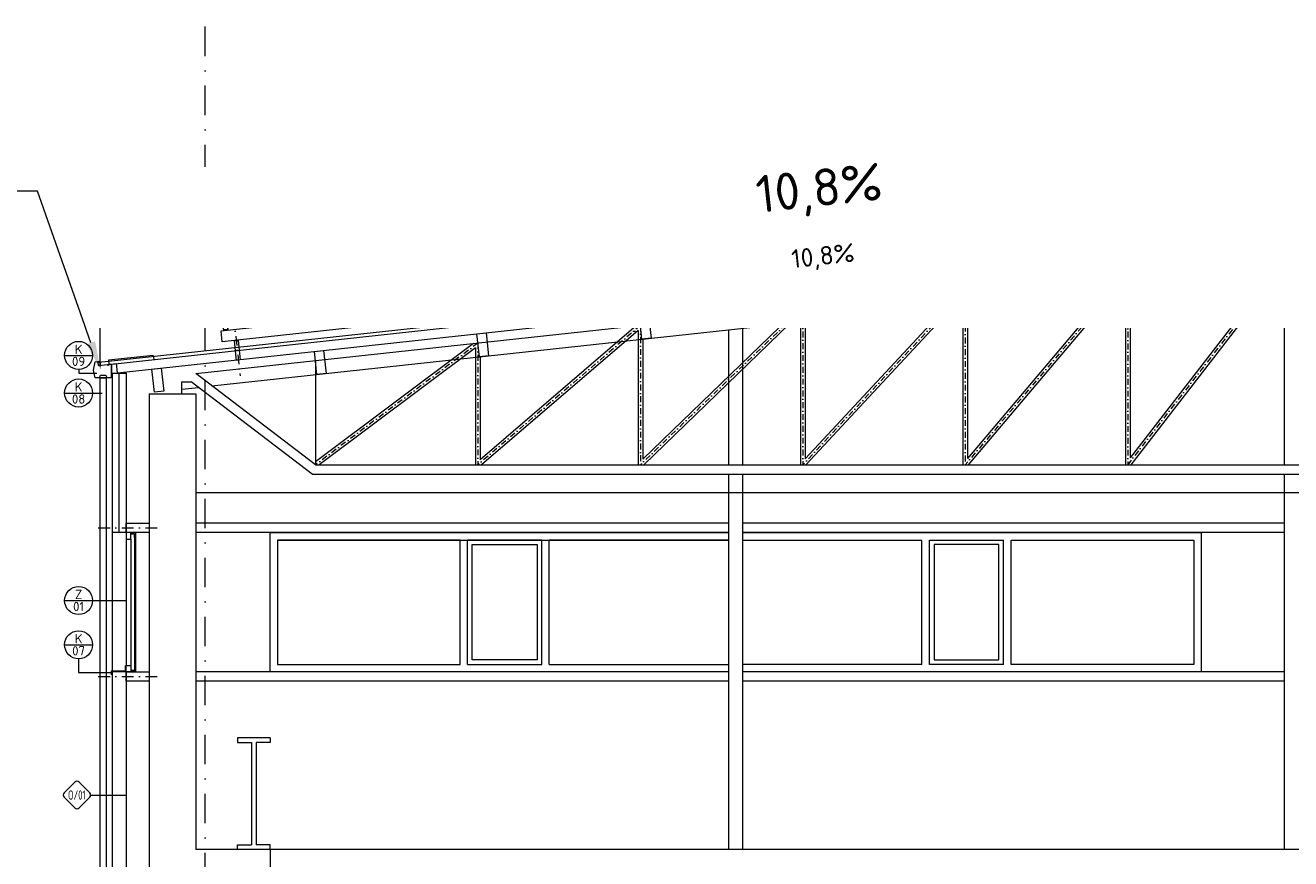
# Model space of a CAD drawing. Header units: millimetres. Extents: x -15830 to 4680139, y -28864 to 2281735.
# Tile 15 of 256: x 124376 to 138006, y 57408 to 66378. Entities that reach past the tile are written whole.
import ezdxf
from ezdxf import colors
from ezdxf.entities.mleader import LeaderData, LeaderLine
from ezdxf.enums import TextEntityAlignment as Align
from ezdxf.math import Vec2, Vec3

# ---------------------------------------------------------------- set-up
doc = ezdxf.new("R2010")
doc.units = ezdxf.units.MM
doc.linetypes.add('CENTERX2', pattern=[101.6, 63.5, -12.7, 12.7, -12.7])
doc.linetypes.add('DASHDOT', pattern=[25.4, 12.7, -6.35, 0, -6.35])
for name, color, linetype, lineweight in [('A99_FVE_řez', 6, 'Continuous', 5), ('A99_N_kce-pohl', 1, 'Continuous', 9), ('A99_N_kce-rez-sil', 6, 'Continuous', 18), ('A99_N_kce-rez-ten', 4, 'Continuous', 9), ('A99_N_koty-100', 160, 'Continuous', 9), ('A99_N_koty-200-vysk', 6, 'Continuous', 9), ('A99_N_sraf', 252, 'Continuous', 0), ('A99_N_txt-popis-50', 240, 'Continuous', 9), ('A99_N_txt-popis-50 @ 200', 240, 'Continuous', 9), ('A99_N_txt-popis-50 @ 50', 240, 'Continuous', 9), ('A99_N_znaceni 50', 5, 'Continuous', 5), ('A99_S_kce-pohl', 7, 'Continuous', 5), ('A99_S_kce-rez-sil', 7, 'Continuous', 15), ('A99_S_osy', 1, 'CENTERX2', 5)]:
    doc.layers.add(name, color=color, linetype=linetype, lineweight=lineweight)
doc.styles.add('A99_popis', font='isocpeur.ttf')
doc.styles.add('ad_popis 100', font='isocpeur.ttf', dxfattribs={"height": 200})
doc.linetypes.add('IZOLACE', pattern='A,0.00254,-2.54,[134,ltypeshp.shx,S=2.54,R=0,X=-2.54,Y=0],-5.08,[134,ltypeshp.shx,S=2.54,R=180,X=2.54,Y=0],-2.54', length=10.16254)

# ---------------------------------------------------------------- blocks, each defined once
blk = doc.blocks.new('*U59')
at = {"color": 0}
for p, q in [((-0.72, 4.14), (-4.15, 0.71)), ((4.14, 0.71), (0.71, 4.14)), ((-4.15, -0.72), (-0.72, -4.15)), ((0.71, -4.15), (4.14, -0.72)), ((4.44, 0), (15.9, 0))]:
    blk.add_line(p, q, dxfattribs=at)
for centre, start, end in [((0, 3.42), 45, 135), ((-3.43, 0), 135, 225), ((3.42, 0), 315, 45), ((0, -3.43), 225, 315)]:
    blk.add_arc(centre, 1.01, start, end, dxfattribs=at)
at = {"color": 0, "linetype": 'ByBlock', "style": 'A99_popis', "width": 0.953108}
blk.add_attdef('SKLADBA', text='', height=3, rotation=0.0103, dxfattribs=at).set_placement((-2.86, -1.51), (2.86, -1.5), align=Align.FIT)
blk = doc.blocks.new('*U25')
at = {"color": 0, "linetype": 'ByBlock'}
blk.add_line((-3.02, 0), (3.02, 0), dxfattribs=at)
blk.add_circle((0, 0), 3.02, dxfattribs=at)
at = {"color": 0, "linetype": 'ByBlock', "style": 'A99_popis'}
for tag, p in [('KATEGORIE', (0, 1.31)), ('PRVEK', (0, -1.3))]:
    blk.add_attdef(tag, text='', height=2, dxfattribs=at).set_placement(p, align=Align.MIDDLE_CENTER)
blk = doc.blocks.new('*U1031')
at = {"layer": 'A99_N_txt-popis-50 @ 50', "lineweight": 9}
ml = blk.add_multileader_mtext('Standard', dxfattribs=at)
ml.set_content('\\A1;{\\C256;odvodňovací systém \\Pbude součásti \\Pdodávky opláštění}', color=1, style='A99_popis')
ml.set_leader_properties(color=256, linetype='ByLayer', lineweight=-1)
ml.build(insert=Vec2(0, 0))
ml.multileader.update_dxf_attribs({"dogleg_length": 1, "arrow_head_size": 75, "scale": 50})
ctx = ml.context
ctx.base_point, ctx.scale, ctx.char_height, ctx.arrow_head_size, ctx.landing_gap_size, ctx.plane_origin = Vec3(123700, 63924), 50, 100, 75, 62.5, Vec3(117789, 60438)
notes = []
notes.append((ctx, [(1, (1, 1, 0), (125182, 63924), (-1, 0), 146, [(0, [(125182, 62678)], 0, [])])]))
ctx.mtext.insert, ctx.mtext.width, ctx.mtext.defined_height, ctx.mtext.flow_direction = Vec3(123763, 63989), 1255, 15.9, 5
ctx.mtext.has_bg_fill, ctx.mtext.bg_color, ctx.mtext.bg_scale_factor, ctx.mtext.bg_transparency, ctx.mtext.use_window_bg_color = 1, -1073741824, 1, 0, 1
for ctx, leaders in notes:
    for number, flags, end, landing, length, lines in leaders:
        leader = LeaderData()
        leader.index, (leader.has_last_leader_line, leader.has_dogleg_vector, leader.attachment_direction) = number, flags
        leader.last_leader_point, leader.dogleg_vector, leader.dogleg_length = Vec3(end), Vec3(landing), length
        for number, points, colour, breaks in lines:
            line = LeaderLine()
            line.index, line.vertices, line.color, line.breaks = number, Vec3.list(points), colors.encode_raw_color(colour), breaks
            leader.lines.append(line)
        ctx.leaders.append(leader)
at = {"layer": 'A99_N_txt-popis-50 @ 200', "lineweight": 9}
ml = blk.add_multileader_mtext('Standard', dxfattribs=at)
ml.set_content('\\A1;{\\C256;odvodňovací systém \\Pbude součásti \\Pdodávky opláštění}', color=1, style='A99_popis')
ml.set_leader_properties(color=256, linetype='ByLayer', lineweight=-1)
ml.build(insert=Vec2(0, 0))
ml.multileader.update_dxf_attribs({"dogleg_length": 1, "arrow_head_size": 300, "scale": 200})
ctx = ml.context
ctx.base_point, ctx.scale, ctx.char_height, ctx.arrow_head_size, ctx.landing_gap_size, ctx.plane_origin = Vec3(114277, 64593), 200, 400, 300, 250, Vec3(117789, 60438)
notes = []
notes.append((ctx, [(1, (1, 1, 0), (124507, 64593), (-1, 0), 4890, [(0, [(125182, 62678)], 0, [])])]))
ctx.mtext.insert, ctx.mtext.width, ctx.mtext.defined_height, ctx.mtext.flow_direction = Vec3(114527, 64853), 5020, 63.5, 5
ctx.mtext.has_bg_fill, ctx.mtext.bg_color, ctx.mtext.bg_scale_factor, ctx.mtext.bg_transparency, ctx.mtext.use_window_bg_color = 1, -1073741824, 1, 0, 1
for ctx, leaders in notes:
    for number, flags, end, landing, length, lines in leaders:
        leader = LeaderData()
        leader.index, (leader.has_last_leader_line, leader.has_dogleg_vector, leader.attachment_direction) = number, flags
        leader.last_leader_point, leader.dogleg_vector, leader.dogleg_length = Vec3(end), Vec3(landing), length
        for number, points, colour, breaks in lines:
            line = LeaderLine()
            line.index, line.vertices, line.color, line.breaks = number, Vec3.list(points), colors.encode_raw_color(colour), breaks
            leader.lines.append(line)
        ctx.leaders.append(leader)

msp = doc.modelspace()

# ---------------------------------------------------------------- linework, layer by layer
at = {"layer": 'A99_FVE_řez', "lineweight": 5, "ltscale": 2}
for points in [[(126477.082, 63442.274), (137820.671, 64671.539), (137817.439, 64701.365), (126473.85, 63472.099)], [(137089.202, 64622.448), (137088.125, 64632.39), (136491.617, 64567.748), (136492.694, 64557.807)], [(137713.05, 64690.052), (137711.972, 64699.994), (137115.465, 64635.353), (137116.542, 64625.411)], [(137706.879, 64654.179), (137766.529, 64660.643), (137768.684, 64640.759), (137773.655, 64641.298), (137770.962, 64666.152), (137701.369, 64658.611), (137738.538, 64315.619), (137698.771, 64311.31), (137696.616, 64331.193), (137691.645, 64330.654), (137694.339, 64305.8), (137744.048, 64311.187), (137706.879, 64654.179)], [(135839.021, 64486.97), (135837.944, 64496.912), (135241.436, 64432.271), (135242.514, 64422.329)], [(136462.869, 64554.575), (136461.792, 64564.516), (135865.284, 64499.875), (135866.361, 64489.933)], [(136066.482, 64476.415), (136126.133, 64482.879), (136128.288, 64462.995), (136133.259, 64463.534), (136130.565, 64488.388), (136060.973, 64480.847), (136098.142, 64137.855), (136058.375, 64133.545), (136056.22, 64153.429), (136051.249, 64152.89), (136053.942, 64128.036), (136103.651, 64133.423), (136066.482, 64476.415)], [(134588.84, 64351.493), (134587.763, 64361.434), (133991.255, 64296.793), (133992.333, 64286.851)], [(135215.174, 64419.366), (135214.096, 64429.308), (134617.588, 64364.666), (134618.666, 64354.725)], [(126484.964, 63091.079), (137927.971, 64331.118), (137940.899, 64211.816), (126497.892, 62971.777)], [(133333.689, 64215.476), (133332.611, 64225.418), (132736.104, 64160.776), (132737.181, 64150.835)], [(133960.022, 64283.35), (133958.945, 64293.292), (133362.437, 64228.65), (133363.514, 64218.708)], [(134475.795, 64304.037), (134535.446, 64310.502), (134537.601, 64290.618), (134542.572, 64291.157), (134539.878, 64316.011), (134470.286, 64308.47), (134507.454, 63965.478), (134467.687, 63961.168), (134465.532, 63981.052), (134460.562, 63980.513), (134463.255, 63955.659), (134512.964, 63961.045), (134475.795, 64304.037)], [(132083.508, 64079.998), (132082.431, 64089.94), (131485.923, 64025.299), (131487, 64015.357)], [(132709.841, 64147.872), (132708.764, 64157.814), (132112.256, 64093.172), (132113.333, 64083.23)], [(132885.108, 64131.66), (132944.759, 64138.124), (132946.913, 64118.241), (132951.884, 64118.779), (132949.191, 64143.634), (132879.598, 64136.092), (132916.767, 63793.1), (132877, 63788.791), (132874.845, 63808.675), (132869.874, 63808.136), (132872.568, 63783.281), (132922.277, 63788.668), (132885.108, 64131.66)], [(130231.849, 63879.34), (130230.771, 63889.282), (130827.279, 63953.924), (130828.356, 63943.982)], [(131459.66, 64012.394), (131458.583, 64022.336), (130862.075, 63957.695), (130863.153, 63947.753)], [(131294.421, 63959.283), (131354.071, 63965.747), (131356.226, 63945.863), (131361.197, 63946.402), (131358.504, 63971.257), (131288.911, 63963.715), (131326.08, 63620.723), (131286.313, 63616.414), (131284.158, 63636.297), (131279.187, 63635.759), (131281.88, 63610.904), (131331.589, 63616.291), (131294.421, 63959.283)], [(128976.697, 63743.324), (128975.619, 63753.266), (129572.127, 63817.907), (129573.205, 63807.966)], [(129608.001, 63811.736), (129606.924, 63821.678), (130203.431, 63886.32), (130204.509, 63876.378)], [(129703.733, 63786.906), (129763.384, 63793.37), (129765.539, 63773.486), (129770.51, 63774.025), (129767.816, 63798.879), (129698.224, 63791.338), (129735.393, 63448.346), (129695.625, 63444.036), (129693.471, 63463.92), (129688.5, 63463.381), (129691.193, 63438.527), (129740.902, 63443.914), (129703.733, 63786.906)], [(127726.516, 63607.846), (127725.439, 63617.788), (128321.946, 63682.43), (128323.024, 63672.488)], [(128352.849, 63675.72), (128351.772, 63685.662), (128948.28, 63750.303), (128949.357, 63740.361)], [(126476.335, 63472.369), (126475.258, 63482.31), (127071.766, 63546.952), (127072.843, 63537.01)], [(127102.668, 63540.242), (127101.591, 63550.184), (127698.099, 63614.825), (127699.176, 63604.884)], [(128113.046, 63614.528), (128172.697, 63620.992), (128174.851, 63601.109), (128179.822, 63601.648), (128177.129, 63626.502), (128107.536, 63618.961), (128144.705, 63275.969), (128104.938, 63271.659), (128102.783, 63291.543), (128097.812, 63291.004), (128100.506, 63266.15), (128150.215, 63271.536), (128113.046, 63614.528)], [(126522.359, 63442.151), (126582.009, 63448.615), (126584.164, 63428.732), (126589.135, 63429.27), (126586.442, 63454.125), (126516.849, 63446.583), (126554.018, 63103.591), (126514.251, 63099.282), (126512.096, 63119.165), (126507.125, 63118.627), (126509.819, 63093.772), (126559.527, 63099.159), (126522.359, 63442.151)]]:
    msp.add_lwpolyline(points, close=True, dxfattribs=at)
at = {"layer": 'A99_FVE_řez', "linetype": 'DASHDOT', "lineweight": 5, "ltscale": 8}
for points in [[(137630.64, 64429.506), (137699.053, 63798.202)], [(134600.878, 64101.181), (134669.29, 63469.877)], [(130876.06, 63697.535), (130944.472, 63066.231)], [(126620.102, 63236.332), (126688.514, 62605.028)]]:
    msp.add_lwpolyline(points, dxfattribs=at)
at = {"layer": 'A99_FVE_řez', "lineweight": 5}
for points in [[(137677.996, 64178.145), (137638.229, 64173.835), (137660.854, 63965.058), (137700.621, 63969.367)], [(134648.234, 63849.82), (134608.467, 63845.51), (134631.092, 63636.733), (134670.859, 63641.042)], [(130923.416, 63446.174), (130883.649, 63441.865), (130906.274, 63233.087), (130946.041, 63237.396)], [(126627.691, 62980.661), (126667.458, 62984.971), (126690.082, 62776.193), (126650.315, 62771.884)]]:
    msp.add_lwpolyline(points, close=True, dxfattribs=at)
at = {"layer": 'A99_N_kce-pohl'}
for p, q in [((127011.633, 59418.252), (127011.633, 60918.252)), ((127011.633, 60918.252), (131951.633, 60918.252)), ((127091.633, 60838.252), (131951.633, 60838.252)), ((127091.633, 60838.252), (127091.633, 60208.252)), ((127091.633, 60838.252), (127091.633, 59498.252)), ((129059.133, 60838.252), (127091.633, 60838.252)), ((129059.133, 59498.252), (129059.133, 60838.252)), ((129939.133, 60838.252), (129139.133, 60838.252)), ((129139.133, 59498.252), (129139.133, 60838.252)), ((129939.133, 59498.252), (129939.133, 60838.252)), ((131951.633, 60838.252), (130019.133, 60838.252)), ((130019.133, 59498.252), (130019.133, 60838.252)), ((137936.633, 60918.252), (132101.633, 60918.252)), ((132101.633, 60918.252), (137041.633, 60918.252)), ((132101.633, 60838.252), (134034.133, 60838.252)), ((134034.133, 59498.252), (134034.133, 60838.252)), ((134114.133, 60838.252), (134914.133, 60838.252)), ((134114.133, 59498.252), (134114.133, 60838.252)), ((134914.133, 59498.252), (134914.133, 60838.252)), ((134994.133, 60838.252), (136961.633, 60838.252)), ((134994.133, 59498.252), (134994.133, 60838.252)), ((136961.633, 60838.252), (136961.633, 59498.252)), ((137041.633, 60918.252), (137041.633, 59418.252)), ((127091.633, 59498.252), (129059.133, 59498.252)), ((127091.633, 59498.252), (129059.133, 59498.252)), ((129139.133, 59498.252), (129939.133, 59498.252)), ((130019.133, 59498.252), (131951.633, 59498.252)), ((134034.133, 59498.252), (132101.633, 59498.252)), ((134914.133, 59498.252), (134114.133, 59498.252)), ((136961.633, 59498.252), (134994.133, 59498.252)), ((131951.633, 59418.252), (127011.633, 59418.252)), ((137936.633, 59418.252), (132101.633, 59418.252)), ((137041.633, 59418.252), (132101.633, 59418.252))]:
    msp.add_line(p, q, dxfattribs=at)
at = {"layer": 'A99_N_kce-pohl', "color": 1, "linetype": 'Continuous', "lineweight": 5}
for points in [[(125267.543, 62713.252), (125267.495, 62725.296), (125301.633, 62729.78), (125301.633, 62583.252), (125126.633, 62583.252), (125112.097, 62665.689), (125127.531, 62756.117), (125173.056, 62761.076), (125173.498, 62756.995), (125153.614, 62754.841)], [(125754.29, 62825.815), (125272.112, 62773.563)], [(125272.112, 62773.563), (125276.961, 62728.825)], [(125297.841, 62730.021), (125282.728, 62727.99), (125283.022, 62725.801), (125305.031, 62729.641), (125304.907, 62617.033), (125308.188, 62617.029), (125308.188, 62633.252)], [(125754.29, 62825.815), (125759.138, 62781.077)], [(125174.133, 62583.252), (125184.133, 62613.252), (125244.133, 62613.252), (125254.133, 62583.252)], [(125451.633, 59488.252), (125451.633, 59430.752), (125301.633, 59425.752), (125301.633, 59388.252)], [(125461.633, 59418.252), (125311.633, 59418.252)]]:
    msp.add_lwpolyline(points, dxfattribs=at)
msp.add_lwpolyline([(125181.633, 62583.252), (125246.633, 62583.252), (125246.633, 49580.713), (125181.633, 49580.713)], close=True, dxfattribs=at)
at = {"layer": 'A99_N_kce-pohl', "color": 1, "lineweight": 5}
for points in [[(125311.633, 60918.252), (125311.633, 59418.252)], [(125461.633, 60848.252), (125461.633, 59488.252)], [(125511.633, 60903.252), (125551.633, 60903.252)], [(125511.633, 60848.252), (125511.633, 59488.252)], [(125551.633, 60900.752), (125551.633, 59468.252)], [(125561.633, 60918.252), (125561.633, 59418.252)], [(125511.633, 59433.252), (125551.633, 59433.252)]]:
    msp.add_lwpolyline(points, dxfattribs=at)
at = {"layer": 'A99_N_kce-pohl'}
for points in [[(129889.133, 59548.252), (129189.133, 59548.252), (129189.133, 60788.252), (129889.133, 60788.252)], [(134164.133, 59548.252), (134864.133, 59548.252), (134864.133, 60788.252), (134164.133, 60788.252)]]:
    msp.add_lwpolyline(points, close=True, dxfattribs=at)
at = {"layer": 'A99_N_kce-rez-sil'}
for p, q in [((138011.633, 64108.838), (136227.848, 63915.535)), ((125276.961, 62728.825), (131077.998, 63357.464)), ((125367.269, 62638.026), (131089.504, 63258.125))]:
    msp.add_line(p, q, dxfattribs=at)
at = {"layer": 'A99_N_kce-rez-sil', "lineweight": 5}
for p, q in [((131074.959, 63392.339), (136224.078, 63950.331)), ((136227.848, 63915.535), (131077.998, 63357.464)), ((136232.158, 63875.768), (131082.308, 63317.696)), ((125273.19, 62763.621), (131074.959, 63392.339))]:
    msp.add_line(p, q, dxfattribs=at)
for points in [[(136224.078, 63950.331), (138011.633, 64144.042)], [(136227.848, 63915.535), (136224.078, 63950.331)], [(131077.998, 63357.464), (131074.228, 63392.26)]]:
    msp.add_lwpolyline(points, dxfattribs=at)
at = {"layer": 'A99_N_kce-rez-sil'}
for points in [[(136238.622, 63816.117), (138011.633, 64008.252)], [(136227.848, 63915.535), (136238.622, 63816.117)], [(131077.998, 63357.464), (131088.772, 63258.046)], [(125311.633, 62633.252), (125311.633, 60918.252)], [(125311.633, 62633.252), (125461.633, 62633.252)], [(125461.633, 62633.252), (125461.633, 60918.252)], [(125461.633, 60918.252), (125311.633, 60918.252)], [(125311.633, 59418.252), (125311.633, 54658.252)], [(125461.633, 59418.252), (125461.633, 54658.252)]]:
    msp.add_lwpolyline(points, dxfattribs=at)
at = {"layer": 'A99_N_kce-rez-sil', "color": 1}
msp.add_lwpolyline([(125367.269, 62638.026), (125356.495, 62737.444)], dxfattribs=at)
at = {"layer": 'A99_N_kce-rez-sil', "lineweight": 13}
for points in [[(125461.633, 60918.252), (125461.633, 60848.252), (125511.633, 60848.252), (125511.633, 60918.252)], [(125461.633, 59418.252), (125461.633, 59488.252), (125511.633, 59488.252), (125511.633, 59418.252)]]:
    msp.add_lwpolyline(points, close=True, dxfattribs=at)
for points in [[(125514.133, 60903.252), (125514.133, 60905.752), (125554.133, 60905.752), (125554.133, 60865.752), (125551.633, 60865.752), (125551.633, 60903.252), (125514.133, 60903.252)], [(125514.133, 59433.252), (125514.133, 59430.752), (125554.133, 59430.752), (125554.133, 59470.752), (125551.633, 59470.752), (125551.633, 59433.252), (125514.133, 59433.252)]]:
    msp.add_lwpolyline(points, dxfattribs=at)
at = {"layer": 'A99_N_kce-rez-ten', "color": 1}
for points in [[(125158.859, 62751.232), (125273.19, 62763.621)], [(125162.63, 62716.436), (125158.859, 62751.232)], [(125162.63, 62716.436), (125356.495, 62737.444)]]:
    msp.add_lwpolyline(points, dxfattribs=at)
at = {"layer": 'A99_N_koty-100'}
for points in [[(132498.621, 63667.319), (133259.168, 63749.737)], [(132498.621, 63667.319), (132568.875, 63715.166)], [(132498.621, 63667.319), (132577.494, 63635.632)]]:
    msp.add_lwpolyline(points, dxfattribs=at)
at = {"layer": 'A99_N_koty-200-vysk', "lineweight": 5}
for points in [[(131988.527, 64166.398), (133509.622, 64331.234)], [(131988.527, 64166.398), (132129.035, 64262.093)], [(131988.527, 64166.398), (132146.273, 64103.024)]]:
    msp.add_lwpolyline(points, dxfattribs=at)
at = {"layer": 'A99_N_sraf', "color": 1, "linetype": 'IZOLACE', "lineweight": 0, "ltscale": 6}
msp.add_lwpolyline([(125386.633, 60918.252), (125386.633, 62633.252)], dxfattribs=at)
at = {"layer": 'A99_N_znaceni 50'}
for points in [[(125100.754, 62420.752), (125203.693, 62420.752)], [(124949.758, 59559.756), (124949.758, 59413.252), (125301.633, 59413.252)]]:
    msp.add_lwpolyline(points, dxfattribs=at)
at = {"layer": 'A99_N_znaceni 50', "lineweight": 5}
msp.add_lwpolyline([(125100.754, 60187.075), (125461.633, 60188.252)], dxfattribs=at)
at = {"layer": 'A99_S_kce-pohl'}
for p, q in [((126211.633, 62628.942), (138011.633, 63907.667)), ((136238.622, 63816.117), (131088.772, 63258.046)), ((137883.737, 63796.175), (136275.859, 61721.326)), ((126384.637, 62496.811), (138011.696, 63756.795)), ((136214.808, 63712.951), (134525.859, 61716.511)), ((137907.747, 63745.531), (136282.487, 61648.252)), ((137936.633, 63749.245), (137936.633, 61648.252)), ((134462.861, 63523.098), (132775.859, 61711.776)), ((136225.859, 63648.598), (134533.605, 61648.252)), ((136225.859, 63648.598), (136225.859, 61648.252)), ((136275.859, 63568.689), (136275.859, 61721.326)), ((134475.859, 63463.693), (132785.023, 61648.252)), ((134475.859, 63463.693), (134475.859, 61648.252)), ((132710.312, 63333.181), (131025.859, 61707.133)), ((132725.859, 63278.694), (131036.855, 61648.252)), ((132725.859, 63278.694), (132725.859, 61648.252)), ((134525.859, 63379.047), (134525.859, 61716.511)), ((130956.878, 63143.167), (129275.859, 61702.6)), ((132101.633, 63116.926), (132101.633, 61648.252)), ((132775.859, 63189.406), (132775.859, 61711.776)), ((130975.859, 63093.585), (129289.279, 61648.252)), ((130975.859, 63093.585), (130975.859, 61648.252)), ((131025.859, 62999.764), (131025.859, 61707.133)), ((131951.633, 63100.671), (131951.633, 61648.252)), ((129202.082, 62953.006), (127500.859, 61679.481)), ((129225.859, 62908.348), (127542.576, 61648.252)), ((129225.859, 62908.348), (129225.859, 61648.252)), ((127500.859, 62768.651), (127500.859, 61648.252)), ((129275.859, 62810.123), (129275.859, 61702.6)), ((127500.859, 61648.252), (126211.633, 62628.942)), ((127500.859, 61648.252), (126211.633, 62628.942)), ((126061.633, 62413.434), (126061.633, 62542.145)), ((126061.633, 62542.145), (126160.564, 62542.145)), ((126061.633, 62462.392), (126239.998, 62481.721)), ((127467.148, 61548.252), (126160.564, 62542.145)), ((125711.633, 62413.434), (125711.633, 49798.252)), ((126211.633, 62413.434), (126211.633, 57508.252)), ((127500.859, 61648.252), (148522.407, 61648.252)), ((127467.148, 61548.252), (148556.118, 61548.252)), ((131951.633, 61548.252), (131951.633, 57508.252)), ((132101.633, 61548.252), (132101.633, 57508.252)), ((137936.633, 61548.252), (137936.633, 57508.252)), ((126211.633, 61348.252), (149811.633, 61348.252)), ((131951.633, 61018.252), (126211.633, 61018.252)), ((137936.633, 61018.252), (132101.633, 61018.252)), ((131951.633, 60918.252), (126211.633, 60918.252)), ((131951.633, 59418.252), (126211.633, 59418.252)), ((131951.633, 59318.252), (126211.633, 59318.252)), ((137936.633, 59318.252), (132101.633, 59318.252)), ((127011.633, 57508.252), (126211.633, 57508.252)), ((127011.633, 57508.252), (127011.633, 56808.252)), ((149011.633, 57508.252), (127011.633, 57508.252))]:
    msp.add_line(p, q, dxfattribs=at)
at = {"layer": 'A99_S_kce-pohl', "linetype": 'DASHDOT', "ltscale": 5}
for p, q in [((138000.859, 63906.499), (136250.859, 61648.252)), ((136250.859, 63716.858), (134500.859, 61648.252)), ((136250.859, 63716.858), (136250.859, 61648.252)), ((134500.859, 63527.216), (132750.859, 61648.252)), ((134500.859, 63527.216), (134500.859, 61648.252)), ((132750.859, 63337.575), (131000.859, 61648.252)), ((132750.859, 63337.575), (132750.859, 61648.252)), ((131000.859, 63147.933), (129250.859, 61648.252)), ((131000.859, 63147.933), (131000.859, 61648.252)), ((129250.859, 62958.292), (127500.859, 61648.252)), ((129250.859, 62958.292), (129250.859, 61648.252))]:
    msp.add_line(p, q, dxfattribs=at)
at = {"layer": 'A99_S_kce-pohl'}
msp.add_lwpolyline([(125711.633, 62413.434), (126211.633, 62413.434)], dxfattribs=at)
at = {"layer": 'A99_S_kce-rez-sil', "linetype": 'Continuous'}
for p, q in [((127011.633, 58708.252), (126661.633, 58708.252)), ((126661.633, 58708.252), (126661.633, 58658.252)), ((126661.633, 58658.252), (126811.633, 58658.252)), ((126811.633, 58658.252), (126811.633, 57558.252)), ((127011.633, 58658.252), (126861.633, 58658.252)), ((126861.633, 58658.252), (126861.633, 57558.252)), ((127011.633, 58708.252), (127011.633, 58658.252)), ((126661.633, 57508.252), (126661.633, 57558.252)), ((126661.633, 57558.252), (126811.633, 57558.252)), ((127011.633, 57558.252), (126861.633, 57558.252)), ((127011.633, 57508.252), (127011.633, 57558.252)), ((127011.633, 57508.252), (126661.633, 57508.252))]:
    msp.add_line(p, q, dxfattribs=at)
at = {"layer": 'A99_S_kce-rez-sil', "lineweight": 20}
for points in [[(137961.924, 64002.865), (137988.858, 63754.32), (137889.44, 63743.547), (137862.506, 63992.092)], [(136339.504, 63827.049), (136366.438, 63578.504), (136267.02, 63567.731), (136240.086, 63816.276)], [(134589.504, 63637.408), (134616.438, 63388.863), (134517.02, 63378.089), (134490.086, 63626.634)], [(132839.504, 63447.766), (132866.438, 63199.221), (132767.02, 63188.448), (132740.086, 63436.993)], [(131089.504, 63258.125), (131116.438, 63009.58), (131017.02, 62998.806), (130990.086, 63247.351)], [(129339.504, 63068.483), (129366.438, 62819.939), (129267.02, 62809.165), (129240.086, 63057.71)]]:
    msp.add_lwpolyline(points, close=True, dxfattribs=at)
at = {"layer": 'A99_S_kce-rez-sil', "linetype": 'Continuous', "flags": 128}
for points in [[(127589.504, 62878.842), (127616.438, 62630.297), (127517.02, 62619.524), (127490.086, 62868.068)], [(125839.504, 62689.201), (125866.438, 62440.656), (125767.02, 62429.882), (125740.086, 62678.427)], [(125461.633, 61018.252), (125711.633, 61018.252), (125711.633, 60918.252), (125461.633, 60918.252)], [(125461.633, 59418.252), (125711.633, 59418.252), (125711.633, 59318.252), (125461.633, 59318.252)]]:
    msp.add_lwpolyline(points, close=True, dxfattribs=at)
at = {"layer": 'A99_S_osy', "linetype": 'DASHDOT', "lineweight": 5, "ltscale": 25}
msp.add_lwpolyline([(126311.633, 46358.434), (126311.633, 66378.434)], dxfattribs=at)
at = {"layer": 'A99_S_osy', "linetype": 'DASHDOT', "lineweight": 5, "ltscale": 10}
for points in [[(125161.633, 60968.252), (125826.633, 60968.252)], [(125161.633, 59368.252), (125826.633, 59368.252)]]:
    msp.add_lwpolyline(points, dxfattribs=at)

# ---------------------------------------------------------------- block references
at = {"layer": 'A99_N_znaceni 50', "xscale": 50, "yscale": 50, "zscale": 50}
for p, values in [((124949.758, 62420.752), {'KATEGORIE': 'K', 'PRVEK': '08'}), ((124949.758, 60187.075), {'KATEGORIE': 'Z', 'PRVEK': '01'}), ((124949.758, 59710.752), {'KATEGORIE': 'K', 'PRVEK': '07'})]:
    msp.add_blockref('*U25', p, dxfattribs=at).add_auto_attribs(values)
at = {"layer": 'A99_N_znaceni 50', "lineweight": 5}
ref = msp.add_blockref('*U59', (124931.633, 58093.405), dxfattribs=dict(at, xscale=33.325, yscale=33.325, zscale=33.325))
ref.add_attrib('SKLADBA', 'O/01', dxfattribs={"layer": '0', "color": 0, "linetype": 'ByBlock', "height": 99.975, "rotation": 0.0102636, "style": 'A99_popis', "width": 0.706006}).set_placement((124836.21, 58043.225), (125026.784, 58043.259), align=Align.FIT)

# ---------------------------------------------------------------- texts
at = {"layer": 'A99_N_koty-100', "insert": (132617.582, 63961.85), "char_height": 200, "attachment_point": 1, "rotation": 6.1848103, "style": 'ad_popis 100'}
msp.add_mtext_dynamic_manual_height_columns('10,8%', width=645, gutter_width=1000, heights=[0], dxfattribs=at)
at = {"layer": 'A99_N_koty-200-vysk', "lineweight": 5, "insert": (132226.449, 64755.459), "char_height": 400, "attachment_point": 1, "rotation": 6.1848103, "style": 'ad_popis 100'}
msp.add_mtext_dynamic_manual_height_columns('10,8%', width=1290, gutter_width=2000, heights=[0], dxfattribs=at)

# ---------------------------------------------------------------- next in the draw order: block references
at = {"layer": 'A99_N_txt-popis-50'}
msp.add_blockref('*U1031', (0, 0), dxfattribs=at)

# ---------------------------------------------------------------- next in the draw order: linework, layer by layer
at = {"layer": 'A99_N_znaceni 50'}
msp.add_lwpolyline([(124951.633, 62673.252), (124951.633, 62633.252), (125146.633, 62633.252)], dxfattribs=at)

# ---------------------------------------------------------------- next in the draw order: block references
at = {"layer": 'A99_N_znaceni 50', "xscale": 50, "yscale": 50, "zscale": 50}
msp.add_blockref('*U25', (124949.758, 62825.752), dxfattribs=at).add_auto_attribs({'KATEGORIE': 'K', 'PRVEK': '09'})

doc.saveas('drawing.dxf')
